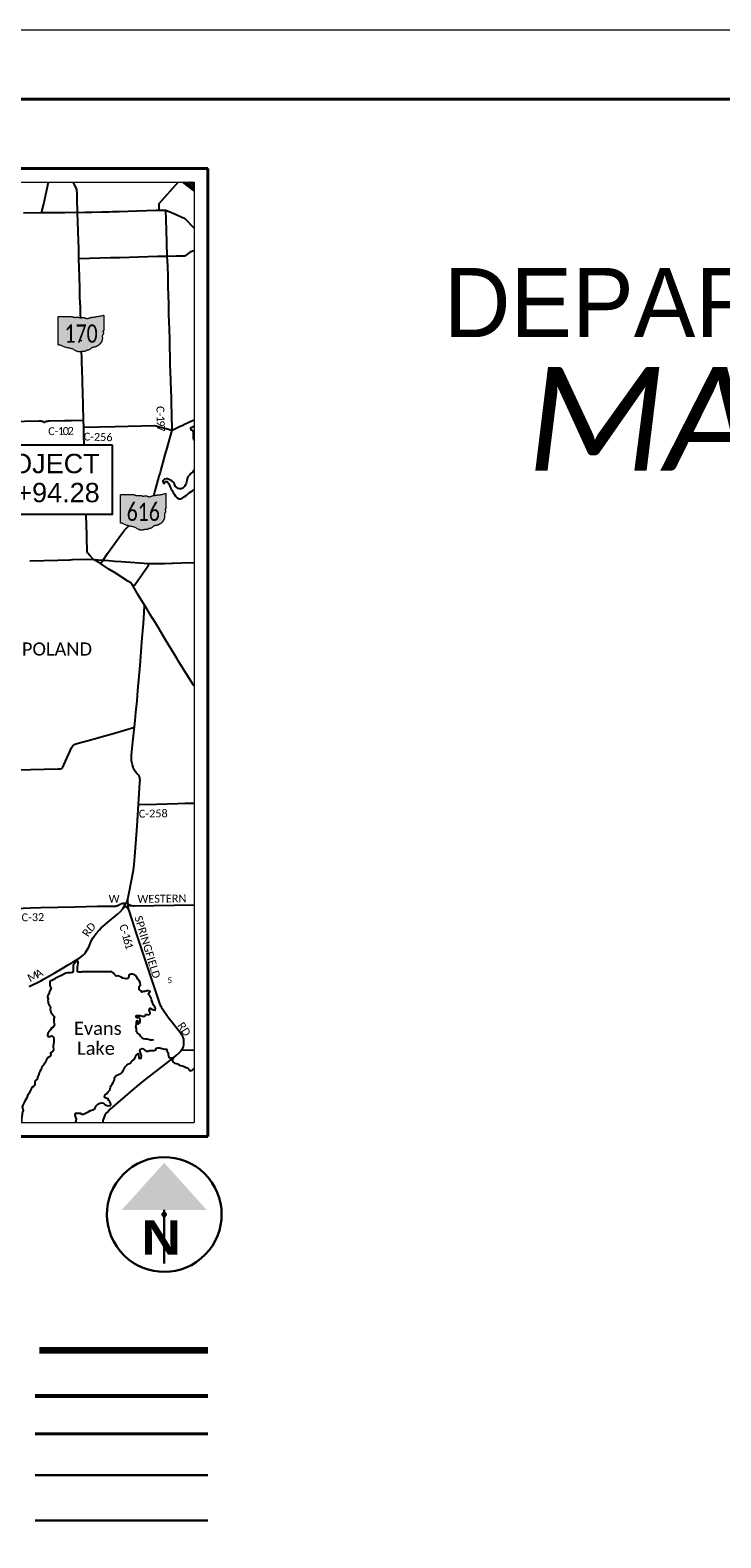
# Paper-space layout 'Title Sheet' of a CAD drawing. Header units: feet. Extents: x 0 to 34, y 0 to 22.
# Tile 16 of 47: x 7.7 to 12.7, y 11.1 to 22. Entities that reach past the tile are written whole.
import ezdxf
from ezdxf.enums import TextEntityAlignment as Align

# ---------------------------------------------------------------- set-up
doc = ezdxf.new("R2010")
doc.units = ezdxf.units.FT
doc.header["$MEASUREMENT"] = 0
for name, pattern in [('DGN Style 3', [25.340844, 18.100603, -7.240241]), ('OhDOT_USTN3', [0.22, 0.165, -0.055]), ('rr2', [0])]:
    doc.linetypes.add(name, pattern=pattern)
for name, color, linetype in [('GM_X_Corporation_Text', 7, 'Continuous'), ('GM_X_County_Road', 3, 'Continuous'), ('GM_X_County_Road_Text', 3, 'Continuous'), ('GM_X_Major_Lake', 5, 'Continuous'), ('GM_X_Major_Lake_Text', 5, 'Continuous'), ('GM_X_Major_River', 5, 'Continuous'), ('GM_X_Rail_Line', 7, 'rr2'), ('GM_X_Section_Text', 7, 'Continuous'), ('GM_X_State_Location', 7, 'Continuous'), ('GM_X_State_Route', 1, 'Continuous'), ('GM_X_State_Shield', 7, 'Continuous'), ('GM_X_US_Route', 1, 'Continuous'), ('SH_Border', 7, 'Continuous'), ('SH_Data', 7, 'Continuous'), ('SH_Text', 7, 'Continuous')]:
    doc.layers.add(name, color=color, linetype=linetype)
doc.layers.add('SH_Cut_Line', color=7, linetype='OhDOT_USTN3', plot=False)
doc.layers.add('SH_Data (Construction)', color=7, linetype='Continuous', lineweight=0)
doc.styles.add('Masked Slanted-Normal LS 0.50', font='ISO_FONTRIGHT.shx', dxfattribs={"height": 0.14})
doc.styles.add('Style-Arial Black', font='txt')
doc.styles.add('Style-Calibri IF', font='calibrii.ttf')
doc.styles.add('Style-Calibri Light', font='calibril.ttf')
doc.styles.add('Style-Calibri Light IF', font='calibrili.ttf')
doc.styles.add('Title', font='txt', dxfattribs={"height": 0.2})

psp = doc.layouts.new('Title Sheet')

# ---------------------------------------------------------------- hatches: boundary and pattern name
at = {"layer": 'GM_X_State_Shield', "linetype": 'Continuous', "lineweight": 13, "extrusion": (0, 0, -1)}
h = psp.add_hatch(color=32, dxfattribs=at)
edge = h.paths.add_edge_path()
edge.add_spline(control_points=[(-8.248, 19.83), (-8.248, 19.882), (-8.248, 19.935), (-8.248, 19.939), (-8.243, 19.938), (-8.206, 19.928), (-8.166, 19.924), (-8.151, 19.923), (-8.139, 19.917), (-8.124, 19.912), (-8.112, 19.919), (-8.1, 19.926), (-8.088, 19.92), (-8.08, 19.917), (-8.075, 19.922), (-8.058, 19.925), (-8.041, 19.923), (-8.028, 19.923), (-8.018, 19.93), (-7.969, 19.93), (-7.921, 19.93), (-7.917, 19.929), (-7.918, 19.926), (-7.918, 19.826), (-7.918, 19.726), (-7.917, 19.723), (-7.921, 19.723), (-7.924, 19.723), (-7.928, 19.723), (-7.934, 19.723), (-7.938, 19.719), (-7.97, 19.704), (-8.006, 19.698), (-8.026, 19.694), (-8.041, 19.683), (-8.061, 19.669), (-8.086, 19.675), (-8.095, 19.678), (-8.104, 19.677), (-8.116, 19.677), (-8.124, 19.684), (-8.128, 19.686), (-8.132, 19.685), (-8.142, 19.687), (-8.149, 19.693), (-8.162, 19.707), (-8.183, 19.708), (-8.247, 19.729), (-8.236, 19.784), (-8.235, 19.793), (-8.243, 19.8), (-8.247, 19.81), (-8.242, 19.82), (-8.238, 19.825), (-8.245, 19.827), (-8.248, 19.828), (-8.247, 19.83), (-8.247, 19.83), (-8.247, 19.83), (-8.247, 19.83), (-8.248, 19.83)], knot_values=[0, 0, 0, 0.033333, 0.033333, 0.066667, 0.066667, 0.1, 0.1, 0.133333, 0.133333, 0.166667, 0.166667, 0.2, 0.2, 0.233333, 0.233333, 0.266667, 0.266667, 0.3, 0.3, 0.333333, 0.333333, 0.366667, 0.366667, 0.4, 0.4, 0.433333, 0.433333, 0.466667, 0.466667, 0.5, 0.5, 0.533333, 0.533333, 0.566667, 0.566667, 0.6, 0.6, 0.633333, 0.633333, 0.666667, 0.666667, 0.7, 0.7, 0.733333, 0.733333, 0.766667, 0.766667, 0.8, 0.8, 0.833333, 0.833333, 0.866667, 0.866667, 0.9, 0.9, 0.933333, 0.933333, 0.966667, 0.966667, 1, 1, 1], weights=[1, 1, 1, 0.624969, 1, 0.99351, 1, 0.979183, 1, 0.861753, 1, 0.844914, 1, 0.78092, 1, 0.992003, 1, 0.94126, 1, 1, 1, 0.709456, 1, 1, 1, 0.726482, 1, 0.993308, 1, 0.850245, 1, 0.989291, 1, 0.968904, 1, 0.884616, 1, 0.975314, 1, 0.917851, 1, 0.834383, 1, 0.938481, 1, 0.912928, 1, 0.78436, 1, 0.905853, 1, 0.928432, 1, 0.626651, 1, 0.776431, 1, 1, 1, 1, 1], degree=2, periodic=0)
h = psp.add_hatch(color=32, dxfattribs=at)
edge = h.paths.add_edge_path()
edge.add_spline(control_points=[(-8.697, 18.541), (-8.697, 18.594), (-8.697, 18.646), (-8.698, 18.65), (-8.693, 18.649), (-8.655, 18.639), (-8.615, 18.636), (-8.601, 18.634), (-8.588, 18.628), (-8.574, 18.623), (-8.561, 18.63), (-8.55, 18.637), (-8.538, 18.631), (-8.53, 18.628), (-8.525, 18.633), (-8.508, 18.636), (-8.491, 18.634), (-8.478, 18.634), (-8.467, 18.641), (-8.419, 18.641), (-8.371, 18.641), (-8.367, 18.64), (-8.368, 18.637), (-8.368, 18.537), (-8.368, 18.437), (-8.367, 18.434), (-8.371, 18.434), (-8.374, 18.434), (-8.377, 18.434), (-8.384, 18.435), (-8.387, 18.43), (-8.42, 18.415), (-8.456, 18.409), (-8.475, 18.405), (-8.49, 18.394), (-8.511, 18.38), (-8.536, 18.386), (-8.545, 18.389), (-8.554, 18.388), (-8.566, 18.388), (-8.574, 18.395), (-8.577, 18.397), (-8.582, 18.396), (-8.592, 18.398), (-8.598, 18.404), (-8.611, 18.418), (-8.633, 18.419), (-8.696, 18.44), (-8.686, 18.495), (-8.684, 18.504), (-8.692, 18.511), (-8.697, 18.521), (-8.691, 18.531), (-8.688, 18.536), (-8.695, 18.538), (-8.698, 18.539), (-8.697, 18.541), (-8.697, 18.541), (-8.697, 18.541), (-8.697, 18.541), (-8.697, 18.541)], knot_values=[0, 0, 0, 0.033333, 0.033333, 0.066667, 0.066667, 0.1, 0.1, 0.133333, 0.133333, 0.166667, 0.166667, 0.2, 0.2, 0.233333, 0.233333, 0.266667, 0.266667, 0.3, 0.3, 0.333333, 0.333333, 0.366667, 0.366667, 0.4, 0.4, 0.433333, 0.433333, 0.466667, 0.466667, 0.5, 0.5, 0.533333, 0.533333, 0.566667, 0.566667, 0.6, 0.6, 0.633333, 0.633333, 0.666667, 0.666667, 0.7, 0.7, 0.733333, 0.733333, 0.766667, 0.766667, 0.8, 0.8, 0.833333, 0.833333, 0.866667, 0.866667, 0.9, 0.9, 0.933333, 0.933333, 0.966667, 0.966667, 1, 1, 1], weights=[1, 1, 1, 0.624969, 1, 0.99351, 1, 0.979183, 1, 0.861753, 1, 0.844914, 1, 0.78092, 1, 0.992003, 1, 0.94126, 1, 1, 1, 0.709456, 1, 1, 1, 0.726482, 1, 0.993308, 1, 0.850245, 1, 0.989291, 1, 0.968904, 1, 0.884616, 1, 0.975314, 1, 0.917851, 1, 0.834383, 1, 0.938481, 1, 0.912928, 1, 0.78436, 1, 0.905853, 1, 0.928432, 1, 0.626651, 1, 0.776431, 1, 1, 1, 1, 1], degree=2, periodic=0)
at = {"layer": 'SH_Data', "linetype": 'Continuous', "lineweight": 0}
psp.add_hatch(color=7, dxfattribs=at).paths.add_polyline_path([(8.377, 13.468), (8.685, 13.809), (8.992, 13.468)])

# ---------------------------------------------------------------- linework, layer by layer
at = {"layer": 'GM_X_County_Road', "ltscale": 0.002}
for p, q in [((8.052, 20.85), (8.027, 20.9)), ((8.649, 20.698), (8.697, 20.699)), ((8.012, 19.178), (8.1, 19.179)), ((8.695, 19.12), (8.742, 19.108)), ((8.421, 15.664), (8.424, 15.669)), ((8.466, 15.667), (8.9, 15.675)), ((8.81, 14.623), (8.9, 14.625))]:
    psp.add_line(p, q, dxfattribs=at)
at = {"layer": 'GM_X_County_Road', "ltscale": 0.002, "flags": 128}
for points in [[(7.797, 20.678), (7.813, 20.744), (7.827, 20.811), (7.848, 20.9)], [(8.056, 20.681), (8.055, 20.785), (8.054, 20.814), (8.053, 20.849), (8.052, 20.85)], [(8.649, 20.698), (8.647, 20.747), (8.786, 20.9)], [(8.817, 20.9), (8.899, 20.839), (8.9, 20.838)], [(8.056, 20.681), (8.109, 20.683), (8.162, 20.684), (8.234, 20.686), (8.287, 20.687), (8.311, 20.688), (8.358, 20.689), (8.488, 20.693), (8.558, 20.695), (8.627, 20.697), (8.649, 20.698)], [(8.73, 19.534), (8.73, 19.537), (8.728, 19.569), (8.727, 19.618), (8.727, 19.64), (8.726, 19.705), (8.724, 19.769), (8.724, 19.771), (8.723, 19.832), (8.721, 19.895), (8.719, 19.94), (8.719, 19.957), (8.718, 20.018), (8.714, 20.146), (8.712, 20.219), (8.71, 20.296), (8.707, 20.366), (8.701, 20.557), (8.697, 20.699)], [(8.697, 20.699), (8.737, 20.682), (8.771, 20.667), (8.812, 20.648), (8.814, 20.646), (8.818, 20.645)], [(8.818, 20.645), (8.831, 20.64), (8.9, 20.568)], [(8.836, 20.37), (8.841, 20.371), (8.849, 20.374), (8.856, 20.38), (8.871, 20.393), (8.88, 20.399), (8.89, 20.403), (8.898, 20.406), (8.9, 20.406)], [(8.068, 20.349), (8.296, 20.356), (8.366, 20.357), (8.497, 20.361), (8.567, 20.363), (8.637, 20.365), (8.707, 20.366), (8.771, 20.368), (8.832, 20.368), (8.836, 20.37)], [(8.742, 19.108), (8.74, 19.217), (8.737, 19.303), (8.736, 19.345), (8.734, 19.391), (8.732, 19.465), (8.73, 19.534)], [(7.57, 19.17), (7.777, 19.174), (7.784, 19.174), (7.789, 19.174), (7.793, 19.174), (7.797, 19.173), (7.8, 19.172), (7.805, 19.172), (7.806, 19.171), (7.808, 19.17), (7.81, 19.168), (7.813, 19.166), (7.815, 19.165), (7.818, 19.165), (7.821, 19.166), (7.822, 19.167), (7.824, 19.169), (7.826, 19.171), (7.828, 19.171), (7.831, 19.172), (7.834, 19.172), (7.837, 19.173), (7.84, 19.173), (7.844, 19.174), (7.849, 19.174), (7.852, 19.175), (7.857, 19.175), (7.963, 19.177), (8.012, 19.178)], [(8.102, 19.129), (8.33, 19.133), (8.615, 19.14), (8.626, 19.139), (8.667, 19.127), (8.695, 19.12)], [(8.46, 17.979), (8.467, 17.984), (8.472, 17.988), (8.567, 18.123), (8.571, 18.13), (8.572, 18.137), (8.573, 18.144)], [(8.534, 17.708), (8.538, 17.751), (8.54, 17.786), (8.543, 17.841)], [(8.47, 16.961), (8.474, 17.007), (8.479, 17.065), (8.488, 17.149), (8.493, 17.225), (8.51, 17.406), (8.52, 17.537), (8.523, 17.576), (8.534, 17.708)], [(8.178, 16.874), (8.255, 16.897), (8.326, 16.917), (8.398, 16.938), (8.463, 16.957), (8.47, 16.961)], [(8.422, 15.716), (8.431, 15.763), (8.463, 15.924), (8.468, 15.965), (8.473, 16.024), (8.488, 16.244), (8.498, 16.401), (8.509, 16.56), (8.51, 16.576), (8.509, 16.585), (8.507, 16.595), (8.503, 16.604), (8.498, 16.612), (8.485, 16.627), (8.471, 16.644), (8.466, 16.651), (8.462, 16.659), (8.459, 16.669), (8.455, 16.687), (8.449, 16.715), (8.447, 16.723), (8.447, 16.735), (8.447, 16.757), (8.458, 16.853), (8.47, 16.961)], [(7.435, 16.646), (7.535, 16.649), (7.617, 16.651), (7.918, 16.658), (7.935, 16.658), (7.943, 16.661), (7.949, 16.666), (8.017, 16.815), (8.023, 16.824), (8.029, 16.83), (8.036, 16.834), (8.044, 16.838), (8.161, 16.87), (8.178, 16.874)], [(8.498, 16.401), (8.629, 16.403), (8.783, 16.407), (8.835, 16.409), (8.86, 16.409), (8.9, 16.41)], [(8.386, 15.646), (8.388, 15.652), (8.393, 15.66), (8.395, 15.665), (8.399, 15.672), (8.399, 15.677), (8.399, 15.679), (8.401, 15.681), (8.404, 15.684), (8.412, 15.69), (8.417, 15.699), (8.422, 15.716)], [(8.424, 15.669), (8.425, 15.673), (8.425, 15.676), (8.424, 15.678), (8.421, 15.69), (8.421, 15.698), (8.422, 15.716)], [(7.521, 15.65), (7.531, 15.65), (7.61, 15.649), (7.717, 15.652), (7.791, 15.654), (8.037, 15.66), (8.203, 15.665), (8.331, 15.666)], [(7.708, 15.083), (7.791, 15.124), (7.817, 15.139), (7.893, 15.182), (7.946, 15.214), (7.99, 15.241), (8.023, 15.26), (8.068, 15.287), (8.084, 15.299), (8.099, 15.311), (8.108, 15.321), (8.115, 15.33), (8.123, 15.341), (8.138, 15.369), (8.156, 15.411), (8.168, 15.433), (8.178, 15.449), (8.193, 15.467), (8.215, 15.492), (8.229, 15.507), (8.24, 15.518), (8.274, 15.547), (8.343, 15.604), (8.365, 15.624), (8.386, 15.646)], [(8.331, 15.666), (8.337, 15.667), (8.34, 15.667), (8.343, 15.668), (8.346, 15.669), (8.351, 15.67), (8.352, 15.671), (8.356, 15.673), (8.359, 15.675), (8.362, 15.677), (8.365, 15.679), (8.368, 15.68), (8.37, 15.682), (8.373, 15.683), (8.376, 15.684), (8.379, 15.685), (8.382, 15.685), (8.384, 15.686)], [(8.384, 15.686), (8.391, 15.686), (8.395, 15.686), (8.4, 15.685), (8.404, 15.684), (8.411, 15.687), (8.413, 15.687), (8.417, 15.686), (8.42, 15.684), (8.422, 15.681), (8.424, 15.678), (8.43, 15.676), (8.439, 15.673), (8.45, 15.67)], [(8.384, 15.686), (8.393, 15.682), (8.396, 15.678), (8.399, 15.672), (8.4, 15.668), (8.404, 15.664), (8.409, 15.662)], [(8.386, 15.646), (8.396, 15.658), (8.399, 15.661), (8.401, 15.662), (8.403, 15.662), (8.409, 15.662)], [(8.409, 15.662), (8.414, 15.661), (8.416, 15.662), (8.421, 15.664)], [(8.409, 15.662), (8.412, 15.66), (8.417, 15.655), (8.421, 15.649), (8.424, 15.644), (8.429, 15.633)], [(8.421, 15.664), (8.422, 15.66), (8.423, 15.651), (8.426, 15.643), (8.429, 15.633)], [(8.424, 15.669), (8.432, 15.669), (8.443, 15.669), (8.45, 15.67)], [(8.429, 15.633), (8.485, 15.461), (8.571, 15.2), (8.617, 15.061), (8.653, 14.953), (8.659, 14.941), (8.664, 14.931), (8.676, 14.915), (8.714, 14.863), (8.797, 14.755), (8.81, 14.737), (8.816, 14.726), (8.82, 14.716), (8.823, 14.704), (8.825, 14.694), (8.825, 14.681), (8.824, 14.663), (8.821, 14.648), (8.817, 14.638), (8.814, 14.63), (8.81, 14.623)], [(8.45, 15.67), (8.459, 15.668), (8.466, 15.667)], [(8.81, 14.623), (8.802, 14.613), (8.792, 14.603), (8.768, 14.582), (8.764, 14.579)], [(8.764, 14.579), (8.697, 14.527), (8.538, 14.404), (8.484, 14.361), (8.4, 14.288), (8.294, 14.196), (8.278, 14.181), (8.268, 14.17), (8.263, 14.163), (8.256, 14.154), (8.252, 14.146), (8.248, 14.135), (8.244, 14.123), (8.241, 14.11), (8.241, 14.1)]]:
    psp.add_lwpolyline(points, dxfattribs=at)
at = {"layer": 'GM_X_Major_Lake', "flags": 128}
for points in [[(8.9, 19.139), (8.895, 19.134), (8.885, 19.127), (8.874, 19.121), (8.876, 19.109), (8.887, 19.107), (8.894, 19.093), (8.895, 19.079), (8.894, 19.069), (8.893, 19.056), (8.894, 19.046), (8.9, 19.032)], [(8.9, 18.817), (8.892, 18.807), (8.878, 18.794), (8.869, 18.784), (8.856, 18.77), (8.85, 18.755), (8.848, 18.743), (8.846, 18.733), (8.843, 18.722), (8.839, 18.713), (8.831, 18.699), (8.818, 18.687), (8.806, 18.684), (8.796, 18.684), (8.786, 18.686), (8.774, 18.694), (8.764, 18.703), (8.758, 18.718), (8.755, 18.728), (8.743, 18.739), (8.732, 18.745), (8.718, 18.751), (8.708, 18.755), (8.698, 18.756), (8.686, 18.752), (8.675, 18.74), (8.677, 18.725)], [(8.677, 18.725), (8.689, 18.725)], [(8.689, 18.725), (8.692, 18.737), (8.705, 18.735), (8.717, 18.719), (8.722, 18.709), (8.728, 18.696), (8.734, 18.681), (8.741, 18.671), (8.75, 18.656), (8.758, 18.643), (8.766, 18.63), (8.777, 18.618), (8.79, 18.611), (8.803, 18.61), (8.815, 18.616), (8.829, 18.625), (8.84, 18.632), (8.853, 18.643), (8.865, 18.655), (8.877, 18.662), (8.888, 18.669), (8.899, 18.676), (8.9, 18.676)]]:
    psp.add_lwpolyline(points, dxfattribs=at)
at = {"layer": 'GM_X_Major_Lake', "ltscale": 120, "flags": 128}
for points in [[(8.082, 15.188), (8.071, 15.187), (8.058, 15.191), (8.056, 15.204), (8.057, 15.214), (8.058, 15.228), (8.059, 15.238), (8.061, 15.252), (8.061, 15.263), (8.05, 15.266), (8.038, 15.253), (8.029, 15.243), (8.026, 15.234), (8.026, 15.221), (8.027, 15.209), (8.026, 15.196), (8.021, 15.186), (8.008, 15.183), (7.995, 15.182), (7.985, 15.183), (7.973, 15.18), (7.962, 15.175), (7.947, 15.167), (7.937, 15.162), (7.925, 15.156), (7.91, 15.149), (7.898, 15.143), (7.886, 15.134), (7.871, 15.128), (7.857, 15.119), (7.856, 15.108), (7.856, 15.095), (7.86, 15.083), (7.866, 15.07), (7.86, 15.057), (7.853, 15.043), (7.852, 15.032), (7.843, 15.02), (7.841, 15.006), (7.844, 14.995), (7.843, 14.984), (7.844, 14.974), (7.845, 14.964), (7.85, 14.954), (7.859, 14.942), (7.862, 14.929), (7.86, 14.92), (7.862, 14.909), (7.865, 14.898), (7.871, 14.888), (7.878, 14.878), (7.89, 14.865), (7.886, 14.852), (7.885, 14.841), (7.887, 14.831), (7.889, 14.816), (7.89, 14.803), (7.882, 14.79), (7.868, 14.782), (7.863, 14.771), (7.853, 14.758), (7.843, 14.744), (7.841, 14.731), (7.845, 14.721), (7.857, 14.723), (7.869, 14.726), (7.883, 14.718), (7.886, 14.704), (7.887, 14.693), (7.885, 14.679), (7.883, 14.669), (7.881, 14.655), (7.882, 14.644), (7.884, 14.63), (7.884, 14.62), (7.874, 14.61), (7.863, 14.605), (7.864, 14.591), (7.86, 14.579), (7.849, 14.572), (7.837, 14.565), (7.831, 14.552), (7.827, 14.539), (7.821, 14.529), (7.81, 14.516), (7.8, 14.504), (7.796, 14.491), (7.793, 14.481), (7.784, 14.469), (7.78, 14.459), (7.774, 14.442), (7.768, 14.429), (7.767, 14.416), (7.754, 14.404), (7.749, 14.395), (7.748, 14.384), (7.748, 14.371), (7.74, 14.36), (7.727, 14.354), (7.721, 14.344), (7.717, 14.334)], [(8.608, 14.697), (8.595, 14.695), (8.585, 14.696), (8.572, 14.701), (8.562, 14.704), (8.549, 14.703), (8.534, 14.706), (8.524, 14.712), (8.512, 14.725), (8.505, 14.736), (8.491, 14.746), (8.484, 14.756), (8.483, 14.767), (8.484, 14.779), (8.479, 14.792), (8.482, 14.803), (8.483, 14.815), (8.483, 14.827), (8.488, 14.837), (8.493, 14.826), (8.497, 14.812), (8.507, 14.821), (8.51, 14.834), (8.51, 14.846), (8.501, 14.86), (8.491, 14.858), (8.48, 14.864), (8.484, 14.874), (8.497, 14.875), (8.511, 14.873), (8.526, 14.869), (8.541, 14.869), (8.551, 14.881), (8.561, 14.882), (8.574, 14.879), (8.583, 14.889), (8.581, 14.901), (8.575, 14.914), (8.582, 14.926), (8.595, 14.921), (8.609, 14.915), (8.619, 14.912), (8.622, 14.924), (8.617, 14.936), (8.608, 14.949), (8.603, 14.961), (8.598, 14.975), (8.592, 14.988), (8.589, 15), (8.583, 15.014), (8.572, 15.027), (8.575, 15.037), (8.584, 15.048), (8.571, 15.053), (8.558, 15.053), (8.545, 15.047), (8.535, 15.048), (8.523, 15.042), (8.515, 15.052), (8.503, 15.061), (8.503, 15.071), (8.504, 15.084), (8.512, 15.096), (8.51, 15.112), (8.503, 15.125), (8.494, 15.137), (8.487, 15.149), (8.476, 15.164), (8.466, 15.171), (8.454, 15.174), (8.442, 15.174), (8.429, 15.167), (8.428, 15.156), (8.422, 15.142), (8.409, 15.14), (8.396, 15.141), (8.386, 15.143), (8.374, 15.151), (8.361, 15.155), (8.35, 15.161), (8.337, 15.159), (8.325, 15.17), (8.318, 15.18), (8.306, 15.189), (8.294, 15.189), (8.282, 15.189), (8.27, 15.189), (8.249, 15.19), (8.235, 15.19), (8.221, 15.19), (8.21, 15.19), (8.193, 15.191), (8.182, 15.19), (8.172, 15.191), (8.147, 15.19), (8.135, 15.19), (8.125, 15.19), (8.113, 15.19), (8.102, 15.19), (8.092, 15.189), (8.082, 15.188)], [(8.52, 14.579), (8.518, 14.592), (8.513, 14.605), (8.508, 14.619), (8.512, 14.63), (8.525, 14.636), (8.535, 14.634), (8.544, 14.624), (8.555, 14.616), (8.568, 14.617), (8.577, 14.62), (8.59, 14.622), (8.602, 14.622), (8.612, 14.621), (8.621, 14.625), (8.629, 14.638), (8.639, 14.641), (8.652, 14.64), (8.667, 14.636), (8.678, 14.632), (8.689, 14.63), (8.702, 14.63), (8.707, 14.615), (8.712, 14.605), (8.713, 14.592), (8.715, 14.582), (8.718, 14.572), (8.731, 14.565), (8.742, 14.569), (8.752, 14.562), (8.743, 14.551), (8.748, 14.539), (8.759, 14.529), (8.77, 14.526), (8.78, 14.525), (8.789, 14.52), (8.803, 14.513), (8.817, 14.51), (8.83, 14.505), (8.842, 14.497), (8.852, 14.496), (8.862, 14.486), (8.872, 14.474), (8.887, 14.478), (8.896, 14.489), (8.9, 14.487)], [(8.04, 14.1), (8.041, 14.102), (8.047, 14.113), (8.049, 14.124), (8.046, 14.139), (8.041, 14.151), (8.043, 14.167), (8.053, 14.169), (8.067, 14.169), (8.077, 14.167), (8.089, 14.161), (8.101, 14.16), (8.115, 14.167), (8.13, 14.175), (8.14, 14.18), (8.151, 14.186), (8.168, 14.193), (8.182, 14.199), (8.187, 14.211), (8.191, 14.221), (8.205, 14.233), (8.218, 14.24), (8.233, 14.243), (8.245, 14.239), (8.258, 14.228), (8.271, 14.224), (8.284, 14.222), (8.297, 14.223), (8.298, 14.236), (8.291, 14.249), (8.285, 14.26), (8.276, 14.272), (8.265, 14.276), (8.253, 14.284), (8.255, 14.297), (8.269, 14.31), (8.28, 14.321), (8.29, 14.333), (8.294, 14.345), (8.297, 14.355), (8.3, 14.367), (8.308, 14.378), (8.316, 14.389), (8.32, 14.399), (8.324, 14.41), (8.326, 14.42), (8.329, 14.431), (8.338, 14.44), (8.349, 14.445), (8.359, 14.449), (8.371, 14.455), (8.382, 14.467), (8.39, 14.479), (8.394, 14.489), (8.402, 14.504), (8.414, 14.516), (8.427, 14.525), (8.437, 14.53), (8.451, 14.543), (8.462, 14.553), (8.473, 14.565), (8.48, 14.58), (8.484, 14.59), (8.494, 14.6), (8.499, 14.588), (8.502, 14.574), (8.504, 14.564), (8.517, 14.566), (8.52, 14.579)], [(7.717, 14.334), (7.704, 14.307), (7.696, 14.295), (7.691, 14.279), (7.683, 14.266), (7.675, 14.254), (7.67, 14.24), (7.661, 14.226), (7.657, 14.212), (7.661, 14.199), (7.663, 14.187), (7.66, 14.174), (7.657, 14.165), (7.656, 14.154), (7.655, 14.144), (7.651, 14.129), (7.651, 14.12), (7.651, 14.108), (7.648, 14.1)]]:
    psp.add_lwpolyline(points, dxfattribs=at)
at = {"layer": 'GM_X_Major_River', "ltscale": 120, "flags": 128}
psp.add_lwpolyline([(8.883, 20.9), (8.894, 20.894), (8.9, 20.891)], dxfattribs=at)
at = {"layer": 'GM_X_Rail_Line', "ltscale": 3.78788e-07}
for p, q in [((8.9, 20.875), (8.867, 20.9)), ((8.9, 20.877), (8.87, 20.9))]:
    psp.add_line(p, q, dxfattribs=at)
at = {"layer": 'GM_X_Rail_Line', "ltscale": 3.78788e-07, "flags": 128}
for points in [[(8.825, 20.9), (8.84, 20.886), (8.9, 20.839)], [(8.9, 20.858), (8.884, 20.87), (8.849, 20.899), (8.847, 20.9)], [(8.873, 20.9), (8.881, 20.893), (8.898, 20.878)]]:
    psp.add_lwpolyline(points, dxfattribs=at)
at = {"layer": 'GM_X_State_Route', "ltscale": 0.002, "flags": 128}
for points in [[(8.081, 19.919), (8.08, 19.944), (8.08, 19.95), (8.079, 19.969), (8.078, 20.006), (8.077, 20.018), (8.075, 20.084), (8.073, 20.135), (8.071, 20.216), (8.069, 20.282), (8.068, 20.349), (8.067, 20.415), (8.064, 20.481), (8.062, 20.539), (8.062, 20.547), (8.059, 20.614), (8.056, 20.681), (7.966, 20.68), (7.918, 20.679), (7.797, 20.678), (7.666, 20.676)], [(8.084, 19.752), (8.084, 19.757)], [(8.106, 18.998), (8.106, 19), (8.106, 19.004), (8.104, 19.065), (8.104, 19.076), (8.102, 19.129), (8.1, 19.179), (8.098, 19.29), (8.095, 19.378), (8.093, 19.454), (8.093, 19.484), (8.091, 19.527), (8.091, 19.535), (8.089, 19.606), (8.088, 19.633), (8.088, 19.646), (8.087, 19.661), (8.087, 19.666), (8.087, 19.675)], [(8.609, 18.635), (8.615, 18.654), (8.616, 18.658), (8.647, 18.774), (8.654, 18.794), (8.66, 18.814), (8.692, 18.929), (8.692, 18.932), (8.7, 18.961), (8.742, 19.108), (8.799, 19.135), (8.814, 19.142), (8.832, 19.15), (8.852, 19.16), (8.867, 19.167), (8.9, 19.182)], [(8.9, 17.258), (8.896, 17.264), (8.791, 17.432), (8.777, 17.454), (8.739, 17.516), (8.694, 17.592), (8.642, 17.678), (8.602, 17.744), (8.6, 17.746), (8.583, 17.773), (8.553, 17.824), (8.543, 17.841), (8.498, 17.912), (8.46, 17.979), (8.452, 17.992), (8.449, 17.996), (8.449, 17.997), (8.443, 18.002), (8.422, 18.014), (8.329, 18.075), (8.285, 18.102), (8.223, 18.142), (8.173, 18.172), (8.145, 18.204), (8.134, 18.216), (8.133, 18.218), (8.13, 18.223), (8.128, 18.229), (8.126, 18.239), (8.125, 18.318), (8.125, 18.333), (8.122, 18.437), (8.121, 18.473), (8.12, 18.5)], [(8.223, 18.142), (8.242, 18.167), (8.274, 18.215), (8.337, 18.302), (8.368, 18.346), (8.396, 18.384), (8.404, 18.392), (8.422, 18.409), (8.428, 18.415)]]:
    psp.add_lwpolyline(points, dxfattribs=at)
at = {"layer": 'GM_X_State_Shield', "color": 7, "linetype": 'Continuous', "lineweight": 13}
for points in [[(8.248, 19.83), (8.248, 19.882), (8.248, 19.935), (8.248, 19.939), (8.243, 19.938), (8.206, 19.928), (8.166, 19.924), (8.151, 19.923), (8.139, 19.917), (8.124, 19.912), (8.112, 19.919), (8.1, 19.926), (8.088, 19.92), (8.08, 19.917), (8.075, 19.922), (8.058, 19.925), (8.041, 19.923), (8.028, 19.923), (8.018, 19.93), (7.969, 19.93), (7.921, 19.93), (7.917, 19.929), (7.918, 19.926), (7.918, 19.826), (7.918, 19.726), (7.917, 19.723), (7.921, 19.723), (7.924, 19.723), (7.928, 19.723), (7.934, 19.723), (7.938, 19.719), (7.97, 19.704), (8.006, 19.698), (8.026, 19.694), (8.041, 19.683), (8.061, 19.669), (8.086, 19.675), (8.095, 19.678), (8.104, 19.677), (8.116, 19.677), (8.124, 19.684), (8.128, 19.686), (8.132, 19.685), (8.142, 19.687), (8.149, 19.693), (8.162, 19.707), (8.183, 19.708), (8.247, 19.729), (8.236, 19.784), (8.235, 19.793), (8.243, 19.8), (8.247, 19.81), (8.242, 19.82), (8.238, 19.825), (8.245, 19.827), (8.248, 19.828), (8.247, 19.83), (8.247, 19.83), (8.247, 19.83), (8.247, 19.83), (8.248, 19.83)], [(8.697, 18.541), (8.697, 18.594), (8.697, 18.646), (8.698, 18.65), (8.693, 18.649), (8.655, 18.639), (8.615, 18.636), (8.601, 18.634), (8.588, 18.628), (8.574, 18.623), (8.561, 18.63), (8.55, 18.637), (8.538, 18.631), (8.53, 18.628), (8.525, 18.633), (8.508, 18.636), (8.491, 18.634), (8.478, 18.634), (8.467, 18.641), (8.419, 18.641), (8.371, 18.641), (8.367, 18.64), (8.368, 18.637), (8.368, 18.537), (8.368, 18.437), (8.367, 18.434), (8.371, 18.434), (8.374, 18.434), (8.377, 18.434), (8.384, 18.435), (8.387, 18.43), (8.42, 18.415), (8.456, 18.409), (8.475, 18.405), (8.49, 18.394), (8.511, 18.38), (8.536, 18.386), (8.545, 18.389), (8.554, 18.388), (8.566, 18.388), (8.574, 18.395), (8.577, 18.397), (8.582, 18.396), (8.592, 18.398), (8.598, 18.404), (8.611, 18.418), (8.633, 18.419), (8.696, 18.44), (8.686, 18.495), (8.684, 18.504), (8.692, 18.511), (8.697, 18.521), (8.691, 18.531), (8.688, 18.536), (8.695, 18.538), (8.698, 18.539), (8.697, 18.541), (8.697, 18.541), (8.697, 18.541), (8.697, 18.541), (8.697, 18.541)]]:
    psp.add_rational_spline(points, [1, 1, 1, 0.624969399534, 1, 0.99351047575, 1, 0.979182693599, 1, 0.86175315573, 1, 0.844914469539, 1, 0.780919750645, 1, 0.992003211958, 1, 0.941260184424, 1, 1, 1, 0.709455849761, 1, 1, 1, 0.726481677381, 1, 0.993307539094, 1, 0.850244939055, 1, 0.989290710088, 1, 0.96890393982, 1, 0.884615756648, 1, 0.975313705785, 1, 0.917850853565, 1, 0.834383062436, 1, 0.938481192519, 1, 0.91292813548, 1, 0.784359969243, 1, 0.905853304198, 1, 0.928432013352, 1, 0.626650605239, 1, 0.776430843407, 1, 1, 1, 1, 1], degree=2, knots=[0, 0, 0, 0.033333, 0.033333, 0.066667, 0.066667, 0.1, 0.1, 0.133333, 0.133333, 0.166667, 0.166667, 0.2, 0.2, 0.233333, 0.233333, 0.266667, 0.266667, 0.3, 0.3, 0.333333, 0.333333, 0.366667, 0.366667, 0.4, 0.4, 0.433333, 0.433333, 0.466667, 0.466667, 0.5, 0.5, 0.533333, 0.533333, 0.566667, 0.566667, 0.6, 0.6, 0.633333, 0.633333, 0.666667, 0.666667, 0.7, 0.7, 0.733333, 0.733333, 0.766667, 0.766667, 0.8, 0.8, 0.833333, 0.833333, 0.866667, 0.866667, 0.9, 0.9, 0.933333, 0.933333, 0.966667, 0.966667, 1, 1, 1], dxfattribs=at)
at = {"layer": 'GM_X_US_Route', "ltscale": 0.002, "flags": 128}
psp.add_lwpolyline([(7.713, 18.162), (7.915, 18.167), (7.999, 18.17), (8.004, 18.17), (8.02, 18.171), (8.128, 18.174), (8.173, 18.172), (8.242, 18.167), (8.282, 18.164), (8.327, 18.16), (8.372, 18.157), (8.573, 18.144), (8.614, 18.143), (8.622, 18.143), (8.689, 18.144), (8.74, 18.145), (8.75, 18.145), (8.811, 18.147), (8.9, 18.149)], dxfattribs=at)
at = {"layer": 'SH_Border', "color": 7, "linetype": 'Continuous', "lineweight": 40, "flags": 128}
psp.add_lwpolyline([(1.5, 21.5), (33.5, 21.5), (33.5, 0.5), (1.5, 0.5)], close=True, dxfattribs=at)
at = {"layer": 'SH_Cut_Line', "color": 7, "linetype": 'DGN Style 3', "lineweight": 0, "flags": 128}
psp.add_lwpolyline([(0, 0), (34, 0), (34, 22), (0, 22)], close=True, dxfattribs=at)
at = {"layer": 'SH_Data', "color": 7, "linetype": 'Continuous', "lineweight": 40}
for p, q in [((2, 21), (9, 21)), ((9, 21), (9, 14)), ((2, 14), (9, 14))]:
    psp.add_line(p, q, dxfattribs=at)
at = {"layer": 'SH_Data', "color": 7, "linetype": 'Continuous', "lineweight": 0}
for p, q in [((2.1, 20.9), (8.9, 20.9)), ((8.9, 20.9), (8.9, 14.1)), ((2.1, 14.1), (8.9, 14.1))]:
    psp.add_line(p, q, dxfattribs=at)
at = {"layer": 'SH_Data', "color": 7, "linetype": 'Continuous', "lineweight": 30}
psp.add_line((8.685, 13.468), (8.685, 13.081), dxfattribs=at)
at = {"layer": 'SH_Data', "lineweight": 106}
psp.add_line((7.783, 12.455), (9, 12.455), dxfattribs=at)
at = {"layer": 'SH_Data', "lineweight": 53}
psp.add_line((9, 12.121), (7.75, 12.121), dxfattribs=at)
at = {"layer": 'SH_Data', "lineweight": 40}
psp.add_line((9, 11.849), (7.75, 11.849), dxfattribs=at)
at = {"layer": 'SH_Data', "lineweight": 30}
for p, q in [((9, 11.549), (7.75, 11.549)), ((9, 11.222), (7.75, 11.222))]:
    psp.add_line(p, q, dxfattribs=at)
at = {"layer": 'SH_Data', "color": 7, "linetype": 'Continuous', "lineweight": 30}
psp.add_arc((8.685, 13.435), 0.415, 129.7798, 129.7633, dxfattribs=at)
at = {"layer": 'SH_Data (Construction)', "color": 7, "linetype": 'Continuous', "lineweight": 70}
psp.add_point((8.685, 13.435), dxfattribs=at)
psp.add_point((8.685, 13.435), dxfattribs=at)

# ---------------------------------------------------------------- texts
at = {"layer": 'GM_X_Corporation_Text', "style": 'Style-Calibri Light'}
psp.add_text('POLAND', height=0.0947, rotation=0, dxfattribs=at).set_placement((7.655, 17.477))
at = {"layer": 'GM_X_County_Road_Text', "style": 'Style-Calibri Light'}
for s, height, rotation, p in [('C', 0.0568, 271.21, (8.628, 19.281)), ('1', 0.0568, 271.3843, (8.63, 19.211)), ('-', 0.0568, 271.2545, (8.629, 19.235)), ('C', 0.0568, 0.8665, (7.846, 19.071)), ('-', 0.0568, 0.8713, (7.892, 19.071)), ('1', 0.0568, 0.9126, (7.916, 19.072)), ('0', 0.0568, 1.0679, (7.951, 19.072)), ('2', 0.0568, 1.6541, (7.987, 19.073)), ('C-256', 0.0568, 358.3476, (8.101, 19.033)), ('9', 0.0568, 271.9375, (8.63, 19.176)), ('7', 0.0568, 273.333, (8.632, 19.139)), ('C-258', 0.0568, 0.8322, (8.501, 16.305)), ('W', 0.0568, 0.7276, (8.283, 15.689)), ('WESTERN', 0.0568, 0.8748, (8.491, 15.688)), ('C-32', 0.0568, 1.0299, (7.653, 15.555)), ('SPRINGFIELD', 0.05682, 286.9198, (8.468, 15.585)), ('R', 0.0568, 56.5005, (8.134, 15.438)), ('D', 0.0568, 47.8655, (8.158, 15.475)), ('C', 0.0568, 285.9497, (8.359, 15.525)), ('-', 0.0568, 285.9501, (8.371, 15.481)), ('1', 0.0568, 285.963, (8.378, 15.458)), ('6', 0.0568, 286.0512, (8.387, 15.424)), ('1', 0.0568, 286.5328, (8.397, 15.39)), ('M', 0.0568, 26.9111, (7.713, 15.114)), ('A', 0.0568, 28.2495, (7.769, 15.142)), ('R', 0.0568, 304.1447, (8.777, 14.802)), ('D', 0.0568, 301.5579, (8.803, 14.764))]:
    psp.add_text(s, height=height, rotation=rotation, dxfattribs=at).set_placement(p)
at = {"layer": 'GM_X_Major_Lake_Text', "style": 'Style-Calibri Light IF'}
for s, p in [('Evans', (8.204, 14.734)), ('Lake', (8.191, 14.59))]:
    psp.add_text(s, height=0.0947, rotation=359.9474, dxfattribs=at).set_placement(p, align=Align.CENTER)
at = {"layer": 'GM_X_Section_Text', "style": 'Style-Calibri Light'}
psp.add_text('5', height=0.0419, rotation=0, dxfattribs=at).set_placement((8.708, 15.108))
at = {"layer": 'GM_X_State_Location', "style": 'Style-Calibri Light'}
for s, p in [('170', (8.021, 19.654)), ('616', (8.513, 18.541))]:
    psp.add_text(s, height=0.000189, rotation=0, dxfattribs=at).set_placement(p)
for s, p in [('s', (8.088, 19.668)), ('r', (8.088, 19.668)), ('s', (8.58, 18.555)), ('r', (8.58, 18.555))]:
    psp.add_text(s, height=0.000189, dxfattribs=at).set_placement(p, align=Align.MIDDLE_CENTER)
at = {"layer": 'GM_X_State_Shield', "color": 9, "linetype": 'Continuous', "lineweight": 13, "style": 'Style-Calibri Light', "width": 0.767998}
for tag, text, p in [('170', '170', (8.083, 19.74)), ('616', '616', (8.533, 18.451))]:
    psp.add_attdef(tag, text=text, height=0.1318, dxfattribs=at).set_placement(p, align=Align.CENTER)
at = {"layer": 'SH_Data', "color": 7, "lineweight": 0, "style": 'Style-Arial Black'}
psp.add_text('N', height=0.25, dxfattribs=at).set_placement((8.662, 13.269), align=Align.MIDDLE_CENTER)
at = {"layer": 'SH_Text', "style": 'Title'}
psp.add_text('DEPARTMENT OF TRANSPORTATION', height=0.5, dxfattribs=at).set_placement((16.743, 20.28), align=Align.TOP_CENTER)
at = {"layer": 'SH_Text', "linetype": 'Continuous', "style": 'Style-Calibri IF'}
psp.add_text('MAH-224-18.19 PART 2', height=0.75, dxfattribs=at).set_placement((16.892, 19.19), align=Align.MIDDLE_CENTER)

# ---------------------------------------------------------------- next in the draw order: texts
at = {"layer": 'SH_Text', "insert": (8.218, 18.936), "char_height": 0.14, "attachment_point": 3, "rotation": 360, "line_spacing_factor": 0.9, "style": 'Masked Slanted-Normal LS 0.50', "bg_fill": 3, "box_fill_scale": 1.25, "bg_fill_color": 7, "bg_fill_transparency": 0}
psp.add_mtext('{\\fArial|b0|i0|c0|p39;END PROJECT\\PSTA. 982+94.28}', dxfattribs=at)

# ---------------------------------------------------------------- next in the draw order: linework, layer by layer
at = {"layer": 'SH_Text', "flags": 128}
psp.add_lwpolyline([(8.31, 18.998), (6.668, 18.998), (6.668, 18.5), (8.31, 18.5)], close=True, dxfattribs=at)

doc.saveas('drawing.dxf')
